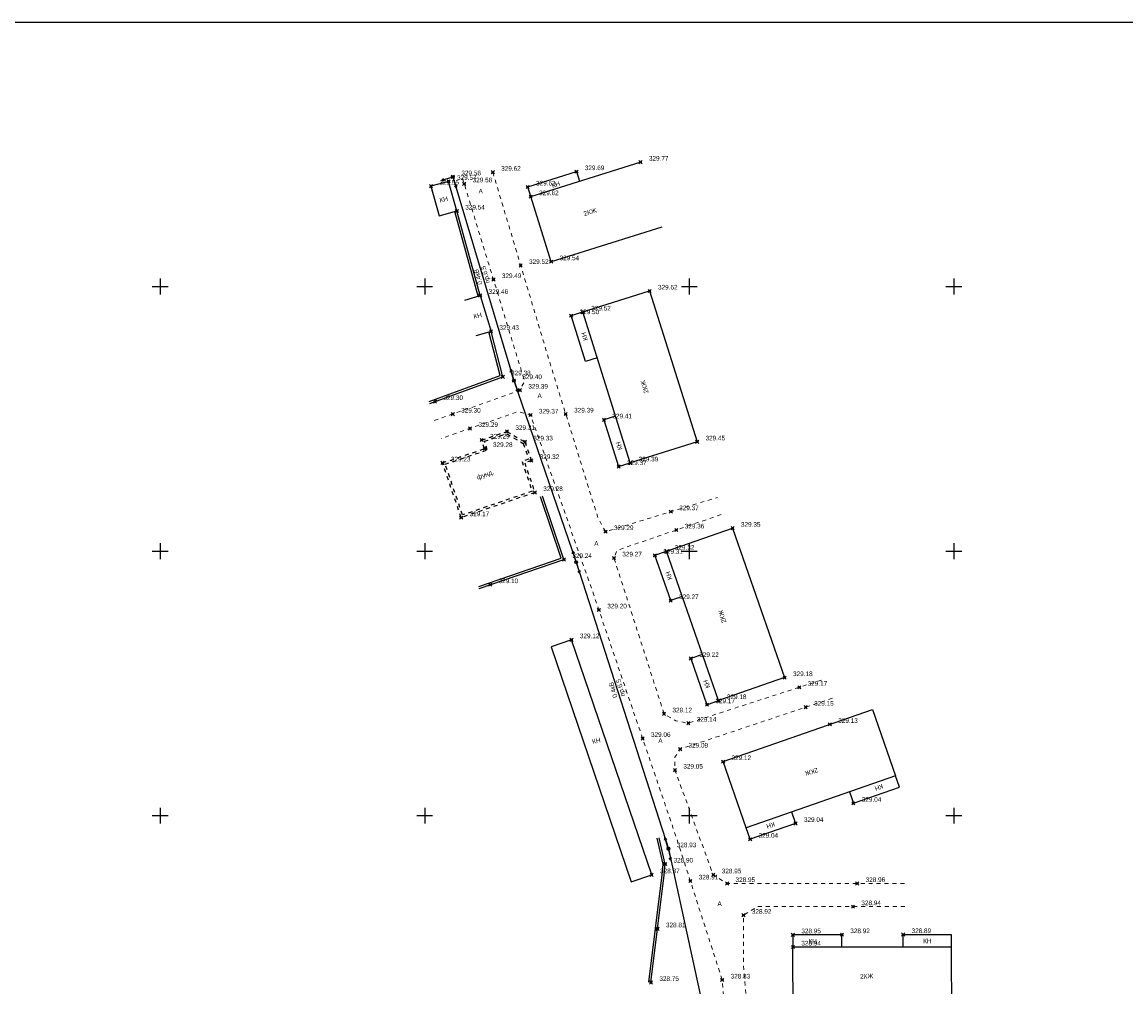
# Model space of a CAD drawing. Header units: metres. Extents: x 707528 to 709248, y 4308395 to 4311045.
# Tile 103 of 104: x 708502 to 708711, y 4310863 to 4311045. Entities that reach past the tile are written whole.
import ezdxf

# ---------------------------------------------------------------- set-up
doc = ezdxf.new("R2010")
doc.units = ezdxf.units.M
doc.header["$LTSCALE"] = 0.5
doc.header["$PDMODE"] = 35
doc.header["$PDSIZE"] = 0.3
for name, pattern in [('Auto_Street_NotBorder_Line_m1', [3, 1.5, -1.5]), ('Д_ТРОТ_ТРУБА', [3, 1.5, -1.5]), ('ДОРОГИ_СТРОЯЩ', [9, 8, -1])]:
    doc.linetypes.add(name, pattern=pattern)
for name, color, linetype in [('(001) Сетка', 92, 'Continuous'), ('(002) Рамка', 7, 'Continuous'), ('(004) Точки рельефа', 7, 'Continuous'), ('(007) Здания', 7, 'Continuous'), ('(022) Возд. Линии', 7, 'Continuous'), ('(025) Дорога', 7, 'Continuous'), ('(040) Ограда', 7, 'Continuous')]:
    doc.layers.add(name, color=color, linetype=linetype)
doc.layers.add('AUTO#_ROADS_EXIST_L', color=7, linetype='Continuous', lineweight=15, true_color=0x000000)
doc.styles.add('BM-431', font='txt')
doc.styles.add('D-431', font='txt')
doc.styles.add('P-131', font='txt')
doc.styles.get("Standard").update_dxf_attribs({"font": 'txt.shx'})
doc.linetypes.add('ОГРАДА_ГЛИН', pattern='A,4,["|",Standard,S=0.8,R=0,X=0,Y=-0.8],0.5,["|",Standard,S=0.8,R=0,X=0,Y=-0.8],3.5', length=8)

# ---------------------------------------------------------------- blocks, each defined once
blk = doc.blocks.new('S1')
at = {"layer": '(022) Возд. Линии'}
for p, q in [((-2, 0), (-1.5, 0.25)), ((-2, 0), (-1.5, -0.25)), ((0, 0), (-2, 0))]:
    blk.add_line(p, q, dxfattribs=at)
blk = doc.blocks.new('S2')
at = {"layer": '(022) Возд. Линии'}
for p, q in [((0, 0), (2, 0)), ((2, 0), (1.5, 0.25)), ((2, 0), (1.5, -0.25))]:
    blk.add_line(p, q, dxfattribs=at)
blk = doc.blocks.new('SS')
at = {"layer": '(022) Возд. Линии'}
blk.add_circle((0, 0), 0.25, dxfattribs=at)
blk = doc.blocks.new('14')
at = {"layer": '(022) Возд. Линии'}
for name, p in [('S1', (708581.13, 4310930.26)), ('SS', (708581.38, 4310930.26)), ('S2', (708581.63, 4310930.26))]:
    blk.add_blockref(name, p, dxfattribs=at)
blk = doc.blocks.new('Setka')
at = {"layer": '(001) Сетка'}
for p, q in [((-1.5, 0), (1.5, 0)), ((0, 1.5), (0, -1.5))]:
    blk.add_line(p, q, dxfattribs=at)

msp = doc.modelspace()

# ---------------------------------------------------------------- linework, layer by layer
at = {"layer": '(002) Рамка', "color": 0}
msp.add_lwpolyline([(707528.46, 4311045.23), (708928.46, 4311045.23), (708928.46, 4308395.23), (707528.46, 4308395.23)], close=True, dxfattribs=at)
at = {"layer": '(007) Здания', "elevation": 329.58}
for points in [[(708623.24, 4311006.49), (708602.36, 4310999.93), (708598.49, 4311012.23), (708619.37, 4311018.8)], [(708598.49, 4311012.23), (708597.92, 4311014.06), (708607.13, 4311016.96), (708607.7, 4311015.13)], [(708611.06, 4310981.77), (708608.87, 4310981.08), (708606.15, 4310989.74), (708608.34, 4310990.43)], [(708614.54, 4310970.73), (708612.33, 4310970.04), (708615.11, 4310961.21), (708617.31, 4310961.9)], [(708627.12, 4310936.63), (708624.95, 4310935.87), (708621.96, 4310944.44), (708624.14, 4310945.2)], [(708630.93, 4310925.7), (708628.75, 4310924.94), (708631.8, 4310916.2), (708633.98, 4310916.96)], [(708658.71, 4310899.74), (708659.47, 4310897.56), (708668.2, 4310900.6), (708667.44, 4310902.78)], [(708647.77, 4310895.92), (708648.53, 4310893.75), (708639.97, 4310890.76), (708639.21, 4310892.94)], [(708657.3, 4310870.41), (708657.3, 4310872.72), (708648.04, 4310872.7), (708648.05, 4310870.4)], [(708668.88, 4310870.44), (708668.88, 4310872.74), (708677.95, 4310872.75), (708677.95, 4310870.45)]]:
    msp.add_lwpolyline(points, dxfattribs=at)
for points in [[(708584.53, 4311009.52), (708582.98, 4311015.12), (708579.65, 4311014.2), (708581.2, 4311008.6)], [(708620.97, 4310994.4), (708629.94, 4310965.88), (708617.31, 4310961.9), (708608.34, 4310990.43)], [(708636.64, 4310949.55), (708646.48, 4310921.32), (708633.98, 4310916.96), (708624.14, 4310945.2)], [(708621.35, 4310884.05), (708606.19, 4310928.47), (708602.33, 4310927.15), (708617.49, 4310882.73)], [(708634.85, 4310905.44), (708663.08, 4310915.28), (708667.44, 4310902.78), (708639.21, 4310892.94)], [(708677.98, 4310857.22), (708648.07, 4310857.16), (708648.05, 4310870.4), (708677.95, 4310870.45)]]:
    msp.add_lwpolyline(points, close=True, dxfattribs=at)
at = {"layer": '(007) Здания', "elevation": 329.58, "flags": 128}
msp.add_lwpolyline([(708586.07, 4310992.69), (708588.95, 4310993.55), (708590.99, 4310986.77), (708588.11, 4310985.91)], dxfattribs=at)
at = {"layer": '(007) Здания', "linetype": 'Д_ТРОТ_ТРУБА', "elevation": 329.58}
for points in [[(708589.78, 4310964.61), (708589.23, 4310966.23), (708594, 4310967.85), (708597.4, 4310965.87), (708598.6, 4310962.34), (708597.35, 4310961.92), (708599.27, 4310956.3), (708585.36, 4310951.55), (708581.83, 4310961.9)], [(708590.29, 4310964.36), (708589.74, 4310965.98), (708593.96, 4310967.42), (708597.07, 4310965.6), (708598.09, 4310962.59), (708596.85, 4310962.17), (708598.76, 4310956.55), (708585.61, 4310952.06), (708582.34, 4310961.65)]]:
    msp.add_lwpolyline(points, close=True, dxfattribs=at)
at = {"layer": '(022) Возд. Линии', "elevation": 657.92, "flags": 128}
msp.add_lwpolyline([(708583.79, 4311015.98), (708595.33, 4310977.45), (708607.07, 4310943.14), (708624.51, 4310888.97), (708633.69, 4310846.91), (708633.11, 4310812.11), (708633.17, 4310755.94)], dxfattribs=at)
at = {"layer": '(040) Ограда', "linetype": 'ОГРАДА_ГЛИН', "elevation": 329.58, "flags": 128}
for points in [[(708588.56, 4310993.45), (708584.15, 4311009.41)], [(708579.28, 4310973.52), (708592.73, 4310978.43), (708590.6, 4310986.67)], [(708588.66, 4310938.56), (708604.27, 4310943.89), (708600.32, 4310955.46)], [(708620.82, 4310863.74), (708623.31, 4310884.03), (708623.49, 4310886.05), (708622.36, 4310890.95)]]:
    msp.add_lwpolyline(points, dxfattribs=at)
at = {"layer": '(040) Ограда', "elevation": 329.58, "flags": 128}
for points in [[(708588.95, 4310993.55), (708584.53, 4311009.52)], [(708579.41, 4310973.14), (708593.21, 4310978.18), (708590.99, 4310986.77)], [(708588.78, 4310938.18), (708604.78, 4310943.64), (708600.7, 4310955.59)], [(708621.21, 4310863.69), (708623.7, 4310883.99), (708623.89, 4310886.08), (708622.75, 4310891.04)]]:
    msp.add_lwpolyline(points, dxfattribs=at)
at = {"color": 0, "linetype": 'ByBlock', "lineweight": -2, "transparency": 16777216}
for p in [(708619.24, 4311018.76, 329.77), (708591.33, 4311016.85, 329.62), (708607.13, 4311016.96, 329.69), (708579.65, 4311014.2, 329.55), (708582.98, 4311015.12, 329.57), (708583.79, 4311015.98, 329.58), (708585.93, 4311014.66, 329.58), (708597.92, 4311014.06, 329.63), (708598.49, 4311012.23, 329.62), (708584.53, 4311009.52, 329.54), (708602.36, 4310999.93, 329.54), (708596.6, 4310999.23, 329.52), (708591.45, 4310996.56, 329.49), (708588.95, 4310993.55, 329.46), (708620.97, 4310994.4, 329.62), (708606.15, 4310989.74, 329.5), (708608.34, 4310990.43, 329.52), (708590.99, 4310986.77, 329.43), (708593.21, 4310978.18, 329.38), (708595.33, 4310977.45, 329.4), (708596.46, 4310975.65, 329.39), (708580.41, 4310973.51, 329.3), (708583.76, 4310971.13, 329.3), (708598.46, 4310970.95, 329.37), (708605.11, 4310971.14, 329.39), (708587.03, 4310968.42, 329.29), (708612.33, 4310970.04, 329.41), (708589.23, 4310966.23, 329.29), (708594, 4310967.85, 329.31), (708589.78, 4310964.61, 329.28), (708597.4, 4310965.87, 329.33), (708629.94, 4310965.88, 329.45), (708598.6, 4310962.34, 329.32), (708581.83, 4310961.9, 329.23), (708615.11, 4310961.21, 329.37), (708617.31, 4310961.9, 329.39), (708599.27, 4310956.3, 329.28), (708624.96, 4310952.68, 329.37), (708585.36, 4310951.55, 329.17), (708636.64, 4310949.55, 329.35), (708612.64, 4310948.91, 329.29), (708626.01, 4310949.23, 329.36), (708604.78, 4310943.64, 329.24), (708614.22, 4310943.94, 329.27), (708621.96, 4310944.44, 329.31), (708624.14, 4310945.2, 329.32), (708590.83, 4310938.88, 329.1), (708624.95, 4310935.87, 329.27), (708611.37, 4310934.11, 329.2), (708606.19, 4310928.47, 329.12), (708628.75, 4310924.94, 329.22), (708646.48, 4310921.32, 329.18), (708649.24, 4310919.49, 329.17), (708631.8, 4310916.2, 329.17), (708633.98, 4310916.96, 329.18), (708623.69, 4310914.47, 329.12), (708650.46, 4310915.72, 329.15), (708628.28, 4310912.69, 329.14), (708655.02, 4310912.47, 329.13), (708619.64, 4310909.82, 329.06), (708626.73, 4310907.8, 329.09), (708625.75, 4310903.83, 329.05), (708634.85, 4310905.44, 329.12), (708659.47, 4310897.56, 329.04), (708648.53, 4310893.75, 329.04), (708639.97, 4310890.76, 329.04), (708624.51, 4310888.97, 328.93), (708623.89, 4310886.08, 328.9), (708621.35, 4310884.05, 328.87), (708628.66, 4310882.88, 328.91), (708633.01, 4310884.04, 328.95), (708635.61, 4310882.39, 328.95), (708660.19, 4310882.39, 328.96), (708659.39, 4310878.02, 328.94), (708638.69, 4310876.4, 328.92), (708622.46, 4310873.84, 328.81), (708648.04, 4310872.7, 328.95), (708657.3, 4310872.72, 328.92), (708668.88, 4310872.74, 328.89), (708648.05, 4310870.4, 328.94), (708634.68, 4310864.16, 328.83), (708621.21, 4310863.69, 328.75)]:
    msp.add_point(p, dxfattribs=at)
at = {"layer": 'AUTO#_ROADS_EXIST_L', "color": 0, "linetype": 'Auto_Street_NotBorder_Line_m1', "lineweight": 15, "elevation": 329.58, "flags": 128}
for points in [[(708591.33, 4311016.85), (708601.87, 4310981.62), (708611.22, 4310951.43), (708612.64, 4310948.91), (708633.77, 4310955.37)], [(708580.28, 4310969.89), (708596.46, 4310975.65), (708597.32, 4310977.36), (708585.59, 4311015.75)], [(708612.4, 4310830.15), (708630.45, 4310828.66), (708633.7, 4310828.66), (708635.22, 4310828.66), (708635.75, 4310849.58), (708634.68, 4310864.16), (708629.21, 4310881.15), (708626.04, 4310891.01), (708610.36, 4310937.07), (708598.46, 4310970.95), (708596.04, 4310971.6), (708581.57, 4310966.5)], [(708634.46, 4310952.14), (708614.81, 4310945.37), (708614.22, 4310943.94), (708623.69, 4310914.47), (708625.9, 4310913.16), (708628.28, 4310912.69), (708653.68, 4310920.93)], [(708655.49, 4310917.4), (708629.2, 4310908.62), (708626.73, 4310907.8), (708625.75, 4310906.29), (708625.75, 4310903.83), (708632.96, 4310884.07), (708635.61, 4310882.39), (708669.61, 4310882.39)], [(708669.17, 4310878.02), (708641.29, 4310878.02), (708638.69, 4310876.4), (708638.69, 4310867.35), (708639.65, 4310855.91), (708639.65, 4310855.91), (708639.35, 4310823.29), (708638.63, 4310794.4), (708638.47, 4310756.76)]]:
    msp.add_lwpolyline(points, dxfattribs=at)

# ---------------------------------------------------------------- block references
at = {"layer": '(001) Сетка'}
for p in [(708528.46, 4310995.23), (708578.46, 4310995.23), (708628.46, 4310995.23), (708678.46, 4310995.23), (708528.46, 4310945.23), (708578.46, 4310945.23), (708628.46, 4310945.23), (708678.46, 4310945.23), (708528.46, 4310895.23), (708578.46, 4310895.23), (708628.46, 4310895.23), (708678.46, 4310895.23)]:
    msp.add_blockref('Setka', p, dxfattribs=at)
at = {"layer": '(022) Возд. Линии'}
for name, p, rotation in [('S1', (708583.52, 4311015.87, 329.58), 16.6479833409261), ('SS', (708583.79, 4311015.98, 329.58), 286.6479833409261), ('S2', (708583.87, 4311015.75, 329.58), 286.6479833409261), ('S1', (708624.43, 4310889.21, 329.58), 288.0509835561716), ('SS', (708624.51, 4310888.97, 329.58), 288.0509835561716), ('S2', (708624.56, 4310888.73, 329.58), 282.323751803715)]:
    msp.add_blockref(name, p, dxfattribs=dict(at, rotation=rotation))
at = {"color": 5, "lineweight": 35}
for name, p, rotation in [('S1', (708595.26, 4310977.69, 329.58), 286.178237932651), ('SS', (708595.33, 4310977.45, 329.58), 288.8922006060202), ('S2', (708595.41, 4310977.21, 329.58), 288.8922006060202), ('14', (-3612088.36, 3664569.99, 329.58), 287.8424741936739)]:
    msp.add_blockref(name, p, dxfattribs=dict(at, rotation=rotation))

# ---------------------------------------------------------------- texts
at = {"layer": '(004) Точки рельефа', "color": 18, "true_color": 0x000000, "style": 'D-431'}
for s, p in [('329.77', (708620.83, 4311019.04, 329.77)), ('329.58', (708585.38, 4311016.27, 329.58)), ('329.62', (708592.91, 4311017.13, 329.62)), ('329.69', (708608.71, 4311017.24, 329.69)), ('329.55', (708581.24, 4311014.48, 329.55)), ('329.57', (708584.57, 4311015.4, 329.57)), ('329.58', (708587.51, 4311014.94, 329.58)), ('329.63', (708599.5, 4311014.34, 329.63)), ('329.62', (708600.08, 4311012.51, 329.62)), ('329.54', (708586.12, 4311009.8, 329.54)), ('329.52', (708598.18, 4310999.52, 329.52)), ('329.54', (708603.95, 4311000.21, 329.54)), ('329.49', (708593.04, 4310996.84, 329.49)), ('329.46', (708590.53, 4310993.84, 329.46)), ('329.62', (708622.55, 4310994.68, 329.62)), ('329.52', (708609.93, 4310990.71, 329.52)), ('329.50', (708607.73, 4310990.02, 329.5)), ('329.43', (708592.57, 4310987.06, 329.43)), ('329.38', (708594.79, 4310978.46, 329.38)), ('329.40', (708596.91, 4310977.73, 329.4)), ('329.39', (708598.05, 4310975.93, 329.39)), ('329.30', (708582, 4310973.79, 329.3)), ('329.30', (708585.35, 4310971.41, 329.3)), ('329.37', (708600.04, 4310971.24, 329.37)), ('329.39', (708606.7, 4310971.43, 329.39)), ('329.41', (708613.92, 4310970.32, 329.41)), ('329.29', (708588.62, 4310968.71, 329.29)), ('329.31', (708595.59, 4310968.14, 329.31)), ('329.29', (708590.82, 4310966.51, 329.29)), ('329.33', (708598.98, 4310966.15, 329.33)), ('329.45', (708631.53, 4310966.16, 329.45)), ('329.28', (708591.37, 4310964.9, 329.28)), ('329.23', (708583.41, 4310962.18, 329.23)), ('329.32', (708600.19, 4310962.63, 329.32)), ('329.37', (708616.7, 4310961.49, 329.37)), ('329.39', (708618.9, 4310962.19, 329.39)), ('329.28', (708600.86, 4310956.58, 329.28)), ('329.17', (708586.95, 4310951.83, 329.17)), ('329.37', (708626.55, 4310952.96, 329.37)), ('329.29', (708614.22, 4310949.2, 329.29)), ('329.36', (708627.6, 4310949.51, 329.36)), ('329.35', (708638.22, 4310949.84, 329.35)), ('329.31', (708623.55, 4310944.72, 329.31)), ('329.32', (708625.72, 4310945.48, 329.32)), ('329.24', (708606.36, 4310943.93, 329.24)), ('329.27', (708615.8, 4310944.22, 329.27)), ('329.10', (708592.42, 4310939.17, 329.1)), ('329.20', (708612.96, 4310934.4, 329.2)), ('329.27', (708626.54, 4310936.16, 329.27)), ('329.12', (708607.78, 4310928.76, 329.12)), ('329.22', (708630.34, 4310925.22, 329.22)), ('329.18', (708648.07, 4310921.6, 329.18)), ('329.17', (708650.82, 4310919.77, 329.17)), ('329.17', (708633.39, 4310916.48, 329.17)), ('329.18', (708635.57, 4310917.25, 329.18)), ('329.15', (708652.05, 4310916, 329.15)), ('329.12', (708625.28, 4310914.75, 329.12)), ('329.14', (708629.87, 4310912.98, 329.14)), ('329.13', (708656.6, 4310912.75, 329.13)), ('329.06', (708621.22, 4310910.11, 329.06)), ('329.09', (708628.31, 4310908.08, 329.09)), ('329.12', (708636.44, 4310905.72, 329.12)), ('329.05', (708627.33, 4310904.11, 329.05)), ('329.04', (708661.05, 4310897.84, 329.04)), ('329.04', (708650.12, 4310894.04, 329.04)), ('329.04', (708641.55, 4310891.05, 329.04)), ('328.93', (708626.09, 4310889.25, 328.93)), ('328.90', (708625.48, 4310886.36, 328.9)), ('328.87', (708622.94, 4310884.33, 328.87)), ('328.95', (708634.6, 4310884.32, 328.95)), ('328.91', (708630.24, 4310883.16, 328.91)), ('328.95', (708637.2, 4310882.68, 328.95)), ('328.96', (708661.78, 4310882.68, 328.96)), ('328.94', (708660.97, 4310878.3, 328.94)), ('328.92', (708640.28, 4310876.68, 328.92)), ('328.81', (708624.05, 4310874.12, 328.81)), ('328.95', (708649.63, 4310872.99, 328.95)), ('328.92', (708658.88, 4310873.01, 328.92)), ('328.89', (708670.46, 4310873.02, 328.89)), ('328.94', (708649.63, 4310870.68, 328.94)), ('328.75', (708622.8, 4310863.98, 328.75)), ('328.83', (708636.27, 4310864.44, 328.83))]:
    msp.add_text(s, height=0.875, dxfattribs=at).set_placement(p)
at = {"layer": '(007) Здания'}
for s, rotation, style, p in [('КН', 17.8317, 'P-131', (708602.62, 4311013.86, 329.58)), ('КН', 12.9081, 'P-131', (708581.38, 4311011.09, 329.58)), ('2КЖ', 17.101, 'P-131', (708608.64, 4311008.56, 329.58)), ('КН', 12.9081, 'P-131', (708587.79, 4310989.13, 329.58)), ('КН', 107.8317, 'P-131', (708609.32, 4310985.19, 1.55)), ('2КЖ', 107.101, 'P-131', (708620.79, 4310975.2, 1.55)), ('КН', 107.8317, 'P-131', (708615.85, 4310964.5, 1.55)), ('фунд.', 19.6722, 'BM-431', (708588.48, 4310958.72, 329.58)), ('КН', 109.593, 'P-131', (708625.28, 4310939.99, 1.55)), ('2КЖ', 106.0515, 'P-131', (708635.47, 4310931.77, 1.55)), ('КН', 109.593, 'P-131', (708632.44, 4310919.51, 1.55)), ('КН', 12.9081, 'P-131', (708610.21, 4310908.77, 329.58)), ('2КЖ', 196.0515, 'P-131', (708652.63, 4310904.27, 1.55)), ('КН', 199.593, 'P-131', (708664.89, 4310901.24, 1.55)), ('КН', 199.593, 'P-131', (708644.42, 4310894.08, 1.55)), ('КН', 0.4826, 'P-131', (708650.97, 4310871.02, 1.55)), ('КН', 0.4826, 'P-131', (708672.66, 4310871.08, 1.55)), ('2КЖ', 1.702, 'P-131', (708660.75, 4310864.4, 329.58))]:
    msp.add_text(s, height=0.88, rotation=rotation, dxfattribs=dict(at, style=style)).set_placement(p)
at = {"layer": '(022) Возд. Линии', "style": 'BM-431'}
for s, p in [('0.4кВ', (708589.38, 4310995.74, 329.58)), ('пр.6.5', (708590.8, 4310996.01, 329.58)), ('пр.6.5', (708616.32, 4310917.92, 329.58)), ('0.4кВ', (708614.9, 4310917.65, 329.58))]:
    msp.add_text(s, height=0.875, rotation=105.8677, dxfattribs=at).set_placement(p)
at = {"layer": '(025) Дорога', "linetype": 'ДОРОГИ_СТРОЯЩ', "style": 'BM-431'}
for p in [(708588.64, 4311012.83, 329.58), (708599.78, 4310974.15, 329.58), (708610.5, 4310946.24, 329.58), (708622.6, 4310908.95, 329.58), (708633.78, 4310878.15, 329.58)]:
    msp.add_text('A', height=0.875, dxfattribs=at).set_placement(p)

doc.saveas('drawing.dxf')
